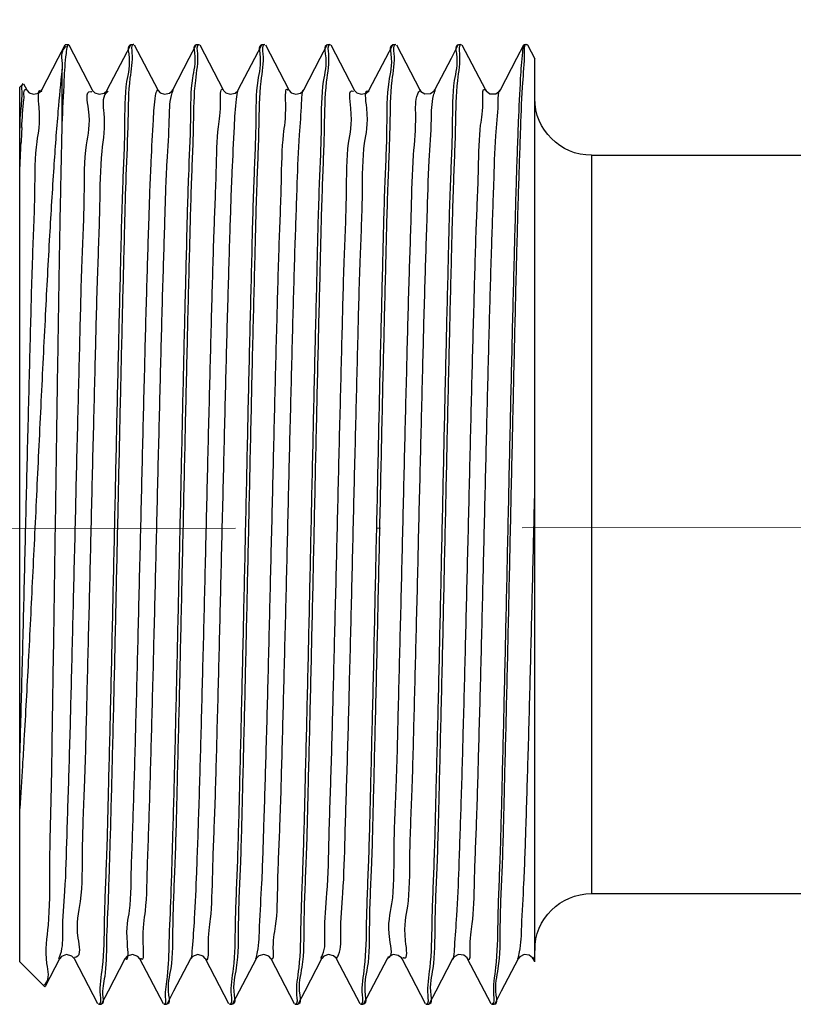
# Model space of a CAD drawing. Header units: millimetres. Extents: x 150273 to 195680, y -17536 to -5179.
# Tile 4 of 29: x 152649 to 152676, y -10862 to -10828. Entities that reach past the tile are written whole.
import ezdxf

# ---------------------------------------------------------------- set-up
doc = ezdxf.new("R2010")
doc.units = ezdxf.units.MM
doc.linetypes.add('ACAD_ISO08W100', pattern=[36, 24, -3, 6, -3])
doc.linetypes.add('BORDER2', pattern=[0.875, 0.25, -0.125, 0.25, -0.125, 0, -0.125])
for name, color, linetype, lineweight in [('_tb_armatura', 3, 'Continuous', 30), ('_tb_wymiar', 142, 'Continuous', 15), ('_tb_ściany', 7, 'Continuous', 30)]:
    doc.layers.add(name, color=color, linetype=linetype, lineweight=lineweight)
doc.layers.add('_TB_woda_Z', color=7, linetype='ACAD_ISO08W100', lineweight=30, true_color=0x003ffe)
doc.layers.add('AXE', color=7, linetype='Continuous')
doc.layers.add('CONGE', color=7, linetype='Continuous')
doc.styles.add('ROMANS', font='romans.shx', dxfattribs={"width": 0.8})
doc.styles.get("Standard").update_dxf_attribs({"font": 'times.ttf'})
doc.dimstyles.new('ISO-25', dxfattribs={"dimtxt": 70, "dimasz": 20, "dimexe": 1, "dimexo": 0.625, "dimgap": 20, "dimtad": 1, "dimdec": 0, "dimtxsty": 'Standard', "dimblk": 'ARCHTICK', "dimcen": 4, "dimclrd": 256, "dimclre": 256, "dimclrt": 256, "dimadec": 0, "dimazin": 0, "dimtfac": 1, "dimtdec": 0, "dimtmove": 0, "dimatfit": 3, "dimfxl": 1, "dimlwd": -1, "dimlwe": -1, "dimarcsym": 0})

# ---------------------------------------------------------------- blocks, each defined once
blk = doc.blocks.new('A$C655DC0CE')
at = {"color": 7, "linetype": 'Continuous'}
for p, q in [((172.5188159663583, 53.78527520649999), (172.2621354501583, 53.29263901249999)), ((172.5341568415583, 53.7999999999), (172.5188159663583, 53.78527520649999)), ((172.6311356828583, 53.80000000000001), (172.6464770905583, 53.78527518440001)), ((172.8917793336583, 53.31447627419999), (172.6464770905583, 53.78527518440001)), ((174.8278173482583, 53.78527518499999), (174.0014852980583, 52.19943202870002)), ((174.9554784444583, 53.78527520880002), (174.9401368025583, 53.80000000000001)), ((175.2007806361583, 53.31447639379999), (174.9554784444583, 53.78527520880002)), ((177.1368186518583, 53.7852752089), (176.3104161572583, 52.19929658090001)), ((177.2644763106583, 53.78527524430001), (177.2491347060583, 53.80000000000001)), ((177.5097785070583, 53.31447641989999), (177.2644763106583, 53.78527524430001)), ((179.4458166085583, 53.78527524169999), (178.6194846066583, 52.19943216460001)), ((179.5734759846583, 53.78527519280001), (179.5581343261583, 53.80000000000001)), ((179.8187782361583, 53.31447626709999), (179.5734759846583, 53.78527519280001)), ((181.7548162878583, 53.7852751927), (180.9284842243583, 52.1994320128)), ((181.8824778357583, 53.78527518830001), (181.8671361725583, 53.80000000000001)), ((182.1277800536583, 53.31447632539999), (181.8824778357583, 53.78527518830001)), ((184.0638180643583, 53.78527518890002), (183.2374860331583, 52.19943206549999)), ((184.1914781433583, 53.78527523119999), (184.1761365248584, 53.80000000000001)), ((184.4367803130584, 53.31447645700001), (184.1914781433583, 53.78527523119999)), ((186.3728183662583, 53.78527523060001), (185.5464863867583, 52.19943219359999)), ((186.5004756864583, 53.78527521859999), (186.4851340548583, 53.80000000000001)), ((186.7457779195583, 53.3144763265), (186.5004756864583, 53.78527521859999)), ((188.6818160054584, 53.7852752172), (187.8554839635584, 52.19943207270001)), ((188.6971576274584, 53.80000000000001), (188.6818160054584, 53.7852752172)), ((188.7941378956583, 53.79999999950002), (188.8094766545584, 53.7852751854)), ((189.0547788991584, 53.31447627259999), (188.8094766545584, 53.7852751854)), ((172.2621354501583, 21.49114744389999), (172.2621354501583, 53.29280584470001)), ((173.4728091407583, 52.19943202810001), (172.8917793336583, 53.31447627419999)), ((175.7818104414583, 52.19943214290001), (175.2007806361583, 53.31447639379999)), ((178.0908083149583, 52.19943216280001), (177.5097785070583, 53.31447641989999)), ((180.3998080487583, 52.1994320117), (179.8187782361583, 53.31447626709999)), ((182.7088098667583, 52.19943206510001), (182.1277800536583, 53.31447632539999)), ((185.0178101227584, 52.199432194), (184.4367803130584, 53.31447645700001)), ((187.3268077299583, 52.19943207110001), (186.7457779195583, 53.3144763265)), ((189.6358087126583, 52.1994320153), (189.0547788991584, 53.31447627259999)), ((188.9121354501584, 50.98981248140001), (188.9121354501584, 52.93622513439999)), ((190.2782928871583, 52.41782656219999), (190.1644848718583, 52.19943201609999)), ((190.4121354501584, 52.30000000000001), (190.3385387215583, 52.37359672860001)), ((173.4728091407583, 52.19943202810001), (173.4720620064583, 52.20083411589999)), ((175.7818104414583, 52.19943214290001), (175.7812018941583, 52.200578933)), ((190.4121354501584, 21.5004403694), (190.4121354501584, 52.30000000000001)), ((172.2621354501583, 21.49277476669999), (172.3183082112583, 21.60056799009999)), ((172.3183082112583, 21.60056799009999), (172.3178632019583, 21.59972526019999)), ((172.8469843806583, 21.6005679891), (173.4422142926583, 20.45827070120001)), ((173.8009780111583, 20.01472480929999), (174.6273100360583, 21.6005679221)), ((174.6273100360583, 21.6005679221), (174.6268666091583, 21.5997281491)), ((175.1559862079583, 21.60056792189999), (175.7512161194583, 20.45827062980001)), ((176.1099779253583, 20.0147247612), (176.9363099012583, 21.60056779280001)), ((176.9363099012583, 21.60056779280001), (176.9358912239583, 21.5997743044)), ((177.4649861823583, 21.6005677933), (178.0602160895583, 20.45827050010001)), ((178.4189756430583, 20.0147247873), (179.2453076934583, 21.60056794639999)), ((179.7696135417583, 21.6085233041), (179.7741594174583, 21.6002329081)), ((179.7739839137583, 21.60056794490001), (180.3692138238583, 20.45827065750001)), ((180.7279768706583, 20.01472481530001), (181.5543089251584, 21.60056797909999)), ((182.0771675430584, 21.61099362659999), (182.0831917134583, 21.60017388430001)), ((182.0829850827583, 21.60056797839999), (182.6782149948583, 20.45827068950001)), ((183.0369784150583, 20.01472479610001), (183.8633104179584, 21.60056787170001)), ((184.3912431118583, 21.6019823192), (184.9872165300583, 20.45827057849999)), ((185.3459766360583, 20.01472474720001), (186.1723086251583, 21.60056780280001)), ((186.6995260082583, 21.60331706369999), (186.7012020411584, 21.6001538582)), ((186.7009849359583, 21.6005678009), (187.2962148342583, 20.45827052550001)), ((187.6549758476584, 20.01472480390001), (188.4813079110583, 21.6005679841)), ((189.0094836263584, 21.60152340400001), (189.5195466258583, 20.62268347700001)), ((190.4121354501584, 21.5), (189.5300117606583, 20.61787631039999)), ((173.4422142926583, 20.45827070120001), (173.6733164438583, 20.0147248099)), ((175.7512161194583, 20.45827062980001), (175.9823182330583, 20.01472480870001)), ((178.0602160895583, 20.45827050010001), (178.2913181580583, 20.01472476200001)), ((180.3692138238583, 20.45827065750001), (180.6003159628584, 20.0147247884)), ((182.6782149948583, 20.45827068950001), (182.9093171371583, 20.01472481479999)), ((184.9872165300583, 20.45827057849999), (185.2183186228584, 20.01472479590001)), ((187.2962148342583, 20.45827052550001), (187.5273169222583, 20.0147247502)), ((189.5300075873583, 20.6178721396), (189.5195466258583, 20.62268347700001)), ((173.6886581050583, 20), (173.6733164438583, 20.0147248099)), ((175.9823182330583, 20.01472480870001), (175.9976598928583, 20)), ((178.2913181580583, 20.01472476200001), (178.3066597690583, 20)), ((180.6003159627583, 20.0147247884), (180.6156576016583, 20)), ((182.9093171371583, 20.01472481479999), (182.9246588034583, 20)), ((185.2183186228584, 20.01472479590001), (185.2336602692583, 20)), ((187.5273169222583, 20.0147247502), (187.5426585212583, 20))]:
    blk.add_line(p, q, dxfattribs=at)
at = {"color": 9, "linetype": 'Continuous'}
blk.add_line((172.3178632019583, 21.59972526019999), (172.2621354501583, 21.67158158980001), dxfattribs=at)
at = {"color": 7, "linetype": 'Continuous'}
for points in [[(174.0015056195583, 52.1994710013), (173.9777910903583, 52.16294285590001), (173.8478956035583, 52.06681429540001), (173.6277004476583, 52.0662983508), (173.4917936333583, 52.1691655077), (173.4720620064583, 52.20083411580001)], [(176.3104161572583, 52.19929658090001), (176.2726926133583, 52.1462670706), (176.1341995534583, 52.05874517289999), (175.9307415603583, 52.06871554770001), (175.8017111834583, 52.16792491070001), (175.7812018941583, 52.200578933)], [(178.6196054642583, 52.19966325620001), (178.6084490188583, 52.18063723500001), (178.5322124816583, 52.10280225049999), (178.3746753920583, 52.0456843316), (178.2024355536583, 52.08720335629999), (178.1072212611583, 52.17273197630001), (178.0907603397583, 52.1995240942)], [(180.9286057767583, 52.19966442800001), (180.9175992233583, 52.18086816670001), (180.8419263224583, 52.10330788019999), (180.6849681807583, 52.04577747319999), (180.5127952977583, 52.08642043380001), (180.4167456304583, 52.17199381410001), (180.3997712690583, 52.19950251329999)], [(183.2376075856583, 52.19966448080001), (183.2266010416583, 52.18086823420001), (183.1509281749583, 52.10330796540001), (182.9939700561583, 52.04577753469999), (182.8217971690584, 52.08642045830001), (182.7257474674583, 52.17199384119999), (182.7087730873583, 52.19950256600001)], [(185.5466079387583, 52.19966460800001), (185.5356013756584, 52.18086833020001), (185.4599284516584, 52.1033080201), (185.3029703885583, 52.04577761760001), (185.1307975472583, 52.0864204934), (185.0347477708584, 52.17199390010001), (185.0177733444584, 52.199502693)], [(187.8556055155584, 52.19966448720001), (187.8445989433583, 52.18086819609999), (187.7689259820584, 52.1033078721), (187.6119678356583, 52.0457775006), (187.4397949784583, 52.0864204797), (187.3437453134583, 52.17199386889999), (187.3267709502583, 52.1995025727)], [(190.0779270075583, 52.1033079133), (189.9209688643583, 52.04577748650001), (189.7487959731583, 52.08642043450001), (189.6527462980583, 52.17199381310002), (189.6357719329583, 52.19950251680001)], [(190.1646064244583, 52.1996644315), (190.1535998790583, 52.180868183), (190.0779270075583, 52.1033079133)], [(172.3178632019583, 21.59972526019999), (172.3379536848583, 21.63173108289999), (172.4539500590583, 21.72538144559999)], [(172.4539500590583, 21.72538144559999), (172.6393980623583, 21.7492804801), (172.7905244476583, 21.67240198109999), (172.8470600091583, 21.60042318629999)], [(174.6268666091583, 21.5997281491), (174.6466936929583, 21.63137683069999), (174.7614441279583, 21.72466557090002), (174.9460304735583, 21.7497459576), (175.0978276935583, 21.67394561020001), (175.1560769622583, 21.60039423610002)], [(176.9358912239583, 21.5997743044), (176.9557801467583, 21.6314939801), (177.0691606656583, 21.7240486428), (177.2509524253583, 21.7505008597), (177.4037165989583, 21.67671349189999), (177.4619865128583, 21.60611328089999), (177.4651066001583, 21.60033753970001)], [(179.2452701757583, 21.6004960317), (179.2634858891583, 21.6297298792), (179.3551111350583, 21.71173309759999), (179.5314094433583, 21.7541508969), (179.6951842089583, 21.69100370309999), (179.7696135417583, 21.6085233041)], [(181.5541280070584, 21.60022266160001), (181.5629764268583, 21.61566041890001), (181.6342816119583, 21.69188717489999), (181.8077989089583, 21.75478816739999), (181.9885830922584, 21.7020887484), (182.0771675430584, 21.61099362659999)], [(183.8630722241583, 21.6001140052), (183.8706845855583, 21.613572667), (183.9478210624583, 21.69522585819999), (184.1383822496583, 21.75479251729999), (184.3216112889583, 21.6843998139), (184.3912431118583, 21.6019823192)], [(186.1721413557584, 21.6002484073), (186.1754521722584, 21.60636957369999), (186.2428657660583, 21.68454724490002), (186.4324871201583, 21.75496876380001), (186.6234700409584, 21.6900260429), (186.6963015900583, 21.60906298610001), (186.6995260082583, 21.60331706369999)], [(188.4810693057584, 21.60011333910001), (188.4903694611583, 21.61628697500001), (188.5727572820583, 21.7000976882), (188.7663727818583, 21.7542295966), (188.9434913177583, 21.6811956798), (189.0094836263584, 21.60152340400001)]]:
    blk.add_lwpolyline(points, dxfattribs=at)
for centre, radius, start, end in [((172.5699010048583, 53.7664735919), 0.0318789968, 134.9224964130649, 136.8413174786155), ((174.8431704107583, 53.69792644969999), 0.1020735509, 88.49740419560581, 90.00639686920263), ((174.8433179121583, 53.70337457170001), 0.0966234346, 86.63666571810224, 88.50012518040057), ((174.8439911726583, 53.7131996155), 0.0867758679, 81.04025321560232, 86.69984701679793), ((177.1521719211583, 53.6991595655), 0.1008404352, 88.47140697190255, 90.00660683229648), ((177.1523248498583, 53.70468681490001), 0.0953110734, 86.53161175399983, 88.47467142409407), ((177.1530343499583, 53.7147098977), 0.0852634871, 80.67662170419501, 86.60003715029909), ((179.4611693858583, 53.69658857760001), 0.103411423, 88.52398508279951, 90.00618876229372), ((179.4613118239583, 53.70196714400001), 0.0980309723, 86.73796296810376, 88.52623361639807), ((179.4619516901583, 53.71161159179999), 0.0883657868, 81.38708029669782, 86.79634166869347), ((181.7701691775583, 53.6969560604), 0.1030439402, 88.51676610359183, 90.00624495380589), ((181.7703129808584, 53.7023535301), 0.0976445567, 86.71060769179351, 88.51913945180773), ((181.7709617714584, 53.71204674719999), 0.0879301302, 81.2942367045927, 86.7702509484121), ((184.0791712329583, 53.69854432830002), 0.1014556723, 88.48470277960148, 90.00649804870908), ((184.0793212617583, 53.70402781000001), 0.095970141, 86.58682430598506, 88.48767117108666), ((184.0800114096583, 53.71394370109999), 0.086030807, 80.8675198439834, 86.65247235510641), ((186.3881730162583, 53.70611516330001), 0.0938848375, 88.31171145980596, 90.00795274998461), ((186.3883611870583, 53.71210628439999), 0.0878907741, 85.85006188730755, 88.31925984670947), ((397.9651631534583, 41.0402201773), 208.0345421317, 183.4831332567, 183.8990460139), ((173.7848750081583, 20.0896678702), 0.0896467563, 261.6634941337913, 266.8763973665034), ((173.7855872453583, 20.1015835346), 0.1015835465, 266.8414882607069, 270.0276965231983), ((176.0938307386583, 20.08786545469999), 0.0878422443, 261.276973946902, 266.7656239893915), ((176.0944810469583, 20.09756586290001), 0.0975639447, 266.7057405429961, 268.5177173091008), ((176.0946250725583, 20.10296552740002), 0.102965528, 268.5153246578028, 270.0062557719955), ((178.4028417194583, 20.0884355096), 0.0884129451, 261.3974080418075, 266.799302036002), ((178.4034805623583, 20.0980741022), 0.0980722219, 266.7410620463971, 268.5269916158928), ((178.4036228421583, 20.1034502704), 0.1034502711, 268.5247579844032, 270.0061826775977), ((180.7117795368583, 20.0859802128), 0.0859545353, 260.840669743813, 266.6441909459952), ((180.7124730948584, 20.09591998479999), 0.0959179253, 266.5781667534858, 268.4863335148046), ((180.7126236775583, 20.1014156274), 0.1014156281, 268.483305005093, 270.0065117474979), ((183.0207812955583, 20.0859148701), 0.0858891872, 260.8340210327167, 266.6433471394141), ((183.0214747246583, 20.09584827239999), 0.0958462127, 266.5772152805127, 268.4852973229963), ((183.0216252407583, 20.101338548), 0.1013385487, 268.4822801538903, 270.00651741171), ((185.3303030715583, 20.0719032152), 0.0718965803, 263.4624749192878, 267.9015476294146), ((185.3306181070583, 20.07922851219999), 0.0792285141, 267.8678507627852, 270.0122456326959), ((187.6388410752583, 20.08840228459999), 0.0883796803, 261.3901600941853, 266.7972173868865), ((187.6394806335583, 20.09804493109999), 0.0980430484, 266.7388803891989, 268.5264525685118), ((187.6396230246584, 20.10342276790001), 0.1034227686, 268.5242085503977, 270.0061869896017)]:
    blk.add_arc(centre, radius, start, end, dxfattribs=at)
at = {"color": 9, "linetype": 'Continuous'}
for centre, radius, start, end in [((288.2059645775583, 55.35921649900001), 97.9723361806, 182.6226640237, 182.9307811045), ((177.4250939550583, 21.82645844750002), 0.1726989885, 277.1511903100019, 280.0251401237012)]:
    blk.add_arc(centre, radius, start, end, dxfattribs=at)
at = {"color": 7, "linetype": 'Continuous'}
for points, start_tangent, end_tangent in [([(172.6187178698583, 53.35456535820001), (172.5473896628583, 53.78904591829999)], (-0.0383443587, 0.6456013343), (-0.1327119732, -0.1322502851)), ([(172.6370512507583, 53.7807692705), (172.6974461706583, 53.52561714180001), (172.7699910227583, 52.6078760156), (172.8425333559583, 51.08005583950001), (172.9150760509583, 49.00146531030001), (172.9876222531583, 46.45271155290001), (173.0601751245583, 43.5326052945), (173.1327277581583, 40.35482219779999), (173.2052740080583, 37.0431080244), (173.2778171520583, 33.7259751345), (173.3503668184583, 30.5318474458), (173.4229176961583, 27.5850645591), (173.4954633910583, 25.00033150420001), (173.5680072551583, 22.8778758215), (173.6405520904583, 21.30005057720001), (173.7130942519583, 20.3281991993)], (8.7343537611, -18.2712364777), (-3.979494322, -45.4909992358)), ([(174.8575056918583, 53.79891664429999), (174.9148418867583, 53.47950506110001)], (0.2784892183, -0.0442615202), (-0.0363531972, -0.4258471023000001)), ([(176.0226515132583, 20.32319296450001), (175.9499466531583, 21.29308397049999), (175.8779268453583, 22.85432153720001), (175.8068094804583, 24.923976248), (175.7345481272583, 27.4843895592), (175.6608752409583, 30.46767127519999), (175.5872620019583, 33.70591550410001), (175.5151255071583, 37.00398691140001), (175.4439398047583, 40.25522092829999), (175.3723234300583, 43.39923692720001), (175.2999273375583, 46.32698407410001), (175.2281406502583, 48.87028582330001), (175.1562501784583, 50.96090934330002), (175.0835317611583, 52.529663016), (175.0113456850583, 53.4837157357), (174.9582220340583, 53.79820636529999)], (3.9372683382, 45.5566353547), (-28.7095752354, 6.0912797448)), ([(177.1668475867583, 53.79884702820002), (177.2233691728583, 53.4837157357)], (0.2731759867, -0.0452245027), (-0.035514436, -0.4198534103)), ([(178.3314986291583, 20.32454159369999), (178.2580308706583, 21.30924612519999), (178.1847095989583, 22.911218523), (178.1128764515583, 25.01944523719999), (178.0419959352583, 27.54365453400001), (177.9701930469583, 30.45405161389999), (177.8977853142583, 33.63703841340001), (177.8261598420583, 36.91031768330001), (177.7545779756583, 40.18123930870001), (177.6823323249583, 43.35627914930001), (177.6108123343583, 46.25482011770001), (177.5398951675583, 48.78045193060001), (177.4680485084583, 50.88905012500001), (177.3947183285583, 52.4910976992), (177.3212557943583, 53.47558588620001), (177.2671410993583, 53.79827074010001)], (3.9738983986, 45.5904243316), (-28.834067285, 5.9125636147)), ([(179.4751851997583, 53.7989808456), (179.5332793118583, 53.47558588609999)], (0.283497, -0.04327302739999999), (-0.0376705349, -0.4323272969)), ([(180.6412324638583, 20.31800273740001), (180.5684368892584, 21.28442494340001), (180.4954559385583, 22.86633830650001), (180.4236142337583, 24.96277057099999), (180.3521288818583, 27.5003414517), (180.2803377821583, 30.40544921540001), (180.2092076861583, 33.52783470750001), (180.1380142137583, 36.779076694), (180.0660361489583, 40.07029124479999), (179.9925812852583, 43.30317529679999), (179.9190669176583, 46.28335826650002), (179.8469525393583, 48.84382602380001), (179.7757618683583, 50.9221636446), (179.7031610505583, 52.50096672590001), (179.6301360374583, 53.4766566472), (179.5761517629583, 53.79826181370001)], (3.8888985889, 45.5848526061), (-28.822338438, 5.9385875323)), ([(181.7842708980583, 53.79896380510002), (181.8421596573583, 53.4766566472)], (0.2821329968, -0.0435397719), (-0.0373043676, -0.4305497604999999)), ([(182.9502116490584, 20.3182018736), (182.8788045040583, 21.26051164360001), (182.8073034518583, 22.79384038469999), (182.7357869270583, 24.85999076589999), (182.6636490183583, 27.40431456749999), (182.5900847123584, 30.3738261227), (182.5165710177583, 33.6017023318), (182.4445156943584, 36.89406075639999), (182.3723422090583, 40.19197676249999), (182.2987359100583, 43.4241571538), (182.2251247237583, 46.3956598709), (182.1529787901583, 48.9402459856), (182.0814981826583, 51.00543516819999), (182.0100987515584, 52.53721745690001), (181.9386022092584, 53.4814349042), (181.8852020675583, 53.79822223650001)], (3.8499383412, 45.5142969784), (-28.7452292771, 6.0483798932)), ([(184.0936660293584, 53.7988839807), (184.1506257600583, 53.4814349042)], (0.2760270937, -0.0447371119), (-0.0358214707, -0.4228459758)), ([(185.0788021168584, 23.81533086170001), (185.0101293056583, 26.03026130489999), (184.9398908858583, 28.68651635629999), (184.8689227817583, 31.67380787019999), (184.7985051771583, 34.83027197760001), (184.7296799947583, 37.98942993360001), (184.6611004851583, 41.09954391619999), (184.5924103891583, 44.0684347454), (184.5231026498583, 46.81062251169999), (184.4543403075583, 49.18412720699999), (184.3849460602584, 51.14445494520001), (184.3146845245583, 52.61308535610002), (184.2447756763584, 53.5060658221), (184.1944585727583, 53.79800679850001)], (-1.0296555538, 29.9684567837), (-25.3719818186, 5.9395200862)), ([(186.3947215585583, 53.79976661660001), (186.4051576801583, 53.79830310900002)], (0.0109533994, -0.0007977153), (0.0099263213, -0.0021192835)), ([(186.4051576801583, 53.79830310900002), (186.4567991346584, 53.5060658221)], (0.2431952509, -0.0519225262), (-0.0299459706, -0.3852484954)), ([(186.8186749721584, 47.39736780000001), (186.7758554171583, 48.7817386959), (186.7040187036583, 50.88980716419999), (186.6306980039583, 52.49144902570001), (186.5572453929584, 53.47567388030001), (186.5031413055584, 53.79827006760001)], (-0.1676981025, 6.415149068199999), (-5.512515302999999, 1.1307762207)), ([(188.7099946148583, 53.78276814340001), (188.6970482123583, 53.79965193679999)], (-0.0129722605, 0.0288261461), (-0.0128826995, 0.0040497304)), ([(188.7165894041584, 53.76535020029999), (188.7099946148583, 53.78276814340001)], (-0.006581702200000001, 0.0200457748), (-0.0066028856, 0.0146725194)), ([(188.7679839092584, 53.48709480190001), (188.7165894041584, 53.76535020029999)], (-0.04404327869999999, 0.3154694), (-0.0557178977, 0.1696990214)), ([(174.9148418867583, 53.47950506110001), (174.9867380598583, 52.52644299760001), (175.0580520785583, 50.99196962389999), (175.1294918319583, 48.9244172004), (175.2017352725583, 46.37329202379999), (175.2754334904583, 43.39552463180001), (175.3491137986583, 40.15819994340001), (175.4213449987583, 36.85697788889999), (175.4928690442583, 33.58929671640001), (175.5658837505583, 30.383326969), (175.6391765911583, 27.42317026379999), (175.7112831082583, 24.8770052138), (175.7829807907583, 22.80260227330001), (175.8549164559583, 21.25896312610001), (175.9262753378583, 20.31784143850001), (175.9795869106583, 20.0017835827)], (-3.8865468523, -45.5276246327), (28.7319403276, -6.064046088)), ([(177.2233691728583, 53.4837157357), (177.2955552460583, 52.529663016), (177.3682736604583, 50.96090934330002), (177.4401641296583, 48.8702858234), (177.5119508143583, 46.32698407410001), (177.5843469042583, 43.3992369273), (177.6559632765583, 40.25522092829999), (177.7271489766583, 37.00398691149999), (177.7992854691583, 33.70591550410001), (177.8728987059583, 30.46767127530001), (177.9465715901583, 27.4843895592), (178.0188329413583, 24.923976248), (178.0899503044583, 22.85432153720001), (178.1619701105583, 21.29308397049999), (178.2346749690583, 20.32319296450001), (178.2886400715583, 20.00174007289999)], (-3.854038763, -45.5626359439), (28.820262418, -5.9441666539)), ([(179.5332793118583, 53.47558588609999), (179.6067418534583, 52.4910976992), (179.6800720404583, 50.88905012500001), (179.7519187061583, 48.78045193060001), (179.8228358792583, 46.25482011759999), (179.8943558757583, 43.35627914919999), (179.9666015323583, 40.1812393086), (180.0381834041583, 36.91031768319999), (180.1098088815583, 33.63703841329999), (180.1822166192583, 30.4540516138), (180.2540195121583, 27.5436545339), (180.3249000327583, 25.01944523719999), (180.3967331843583, 22.911218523), (180.4700544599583, 21.30924612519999), (180.5435222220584, 20.32454159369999), (180.5976523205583, 20.00172832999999)], (-3.9725165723, -45.5907344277), (28.8360218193, -5.9099827)), ([(181.8421596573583, 53.4766566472), (181.9151846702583, 52.5009667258), (181.9877854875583, 50.9221636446), (182.0589761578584, 48.84382602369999), (182.1310905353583, 46.2833582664), (182.2046049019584, 43.30317529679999), (182.2780597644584, 40.0702912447), (182.3500378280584, 36.77907669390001), (182.4212312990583, 33.52783470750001), (182.4923613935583, 30.40544921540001), (182.5641524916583, 27.5003414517), (182.6356378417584, 24.96277057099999), (182.7074795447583, 22.86633830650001), (182.7804604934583, 21.28442494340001), (182.8532560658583, 20.31800273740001), (182.9065915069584, 20.0017788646)], (-3.9485739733, -45.5726149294), (28.7379494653, -6.0504652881)), ([(184.1506257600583, 53.4814349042), (184.2221222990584, 52.53721745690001), (184.2935217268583, 51.00543516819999), (184.3650023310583, 48.9402459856), (184.4371482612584, 46.3956598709), (184.5107594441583, 43.4241571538), (184.5843657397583, 40.19197676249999), (184.6565392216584, 36.89406075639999), (184.7285945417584, 33.6017023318), (184.8021082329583, 30.3738261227), (184.8756725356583, 27.40431456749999), (184.9478104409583, 24.85999076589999), (185.0193269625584, 22.79384038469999), (185.0908280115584, 21.26051164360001), (185.1622351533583, 20.3182018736), (185.2155907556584, 20.00178074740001)], (-3.8559614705, -45.516774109), (28.7391247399, -6.056568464)), ([(186.4567991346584, 53.5060658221), (186.5267079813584, 52.61308535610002), (186.5969695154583, 51.1444549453), (186.6663637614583, 49.18412720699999), (186.7205512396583, 47.39444106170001)], (-0.6464143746, -8.3159824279), (0.1553644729, -6.141969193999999)), ([(188.9121354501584, 50.98981248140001), (188.8400596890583, 52.53827074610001), (188.7679839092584, 53.48709480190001)], (-0.0984383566, 2.4997550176), (-0.4705026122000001, 3.3700755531)), ([(188.7772452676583, 53.72965319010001), (188.8373243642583, 53.6834206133), (188.9121354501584, 52.93622513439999)], (0.6693603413, -0.3878755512), (0.0566725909, -0.8225566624)), ([(173.6705802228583, 20.00178760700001), (173.6173299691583, 20.31734077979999), (173.5459954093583, 21.257557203), (173.4746615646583, 22.7853149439), (173.4033338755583, 24.84303774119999), (173.3320085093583, 27.35346756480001), (173.2606828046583, 30.22240528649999), (173.1893580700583, 33.34206040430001), (173.1180329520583, 36.59533945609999), (173.0467050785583, 39.8601839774), (172.9753710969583, 43.01412117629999), (172.9040372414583, 45.9383993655), (172.8327089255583, 48.52300004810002), (172.7613822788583, 50.6710506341), (172.6900503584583, 52.30204874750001), (172.6187178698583, 53.35456535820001)], (-28.6164084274, 6.0523760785), (-2.9053023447, 48.9163760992)), ([(188.9121354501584, 52.93622513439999), (189.0629944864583, 51.45256539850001), (189.2116377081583, 49.4693036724), (189.3592508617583, 47.07028819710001), (189.5097034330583, 44.28458710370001), (189.6616788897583, 41.23629745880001), (189.8119050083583, 38.11231609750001), (189.9597487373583, 35.04889691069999), (190.1091947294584, 32.07966003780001), (190.2609666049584, 29.3081024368), (190.3149176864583, 28.40114278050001)], (3.0835601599, -24.3831568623), (1.4988120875, -24.5317870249)), ([(190.3301963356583, 52.160468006), (190.2892684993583, 52.42286695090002)], (0.0205167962, 0.2912686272), (-0.187787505, 0.187787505)), ([(190.4121354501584, 50.3523585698), (190.3711502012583, 51.4632111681), (190.3301963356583, 52.160468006)], (-0.0567300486, 1.8091777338), (0.1398371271, 1.9852109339)), ([(189.5527177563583, 20.67714592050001), (189.5478874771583, 20.68022083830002), (189.4987647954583, 20.7227885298), (189.4496773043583, 21.4332002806), (189.4006269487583, 22.78469382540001), (189.3516160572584, 24.72393207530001), (189.3026409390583, 27.1735311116), (189.2536993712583, 30.03503564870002), (189.2047939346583, 33.19260746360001), (189.1559279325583, 36.51791961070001), (189.1070988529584, 39.87590257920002), (189.0583021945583, 43.1300052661), (189.0095408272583, 46.14709419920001), (188.9608187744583, 48.80338149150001), (188.9121354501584, 50.98981248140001)], (-21.058713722, 12.8261109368), (-0.7690305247, 30.3360797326)), ([(186.7205512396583, 47.39444106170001), (186.7351261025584, 46.81062251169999), (186.8044338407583, 44.0684347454), (186.8731239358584, 41.09954391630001), (186.9417034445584, 37.98942993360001), (187.0105286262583, 34.83027197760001), (187.0809462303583, 31.67380787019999), (187.1519143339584, 28.68651635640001), (187.2221527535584, 26.03026130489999), (187.2908255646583, 23.81533086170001)], (0.5986891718, -23.6677689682), (0.8098189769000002, -23.5700423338)), ([(187.5675085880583, 20.32445358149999), (187.4940507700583, 21.3088947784), (187.4207392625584, 22.9104545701), (187.3489100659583, 25.01834622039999), (187.2779483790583, 27.5454744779), (187.2066648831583, 30.43399497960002), (187.1346047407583, 33.600065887), (187.0630860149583, 36.86771647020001), (186.9914168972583, 40.14337399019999), (186.9188428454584, 43.3345634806), (186.8467564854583, 46.25694562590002), (186.8186749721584, 47.39736780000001)], (3.2131887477, 36.8739352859), (-0.7094350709, 27.13883858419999)), ([(185.2676768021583, 20.24740731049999), (185.2047185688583, 20.9823854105), (185.1417603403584, 22.18341489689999), (185.0788021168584, 23.81533086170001)], (0.2871121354, 4.8275672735), (-0.1227050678, 3.571370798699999)), ([(187.2908255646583, 23.81533086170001), (187.3537837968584, 22.18341489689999), (187.4167420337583, 20.9823854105), (187.4797002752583, 20.24740731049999), (187.5236936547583, 20.00258787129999)], (0.1307525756, -3.8055955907), (3.1039685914, -0.9266392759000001)), ([(173.7130942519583, 20.3281991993), (173.7718774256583, 20.00096835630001)], (-0.03826059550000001, -0.4373703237), (0.2881327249, -0.042538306)), ([(176.0805087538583, 20.00103928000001), (176.0226515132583, 20.32319296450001)], (-0.2819256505, 0.04359604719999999), (0.0371777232, 0.4301693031)), ([(178.3896169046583, 20.0010172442), (178.3314986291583, 20.32454159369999)], (-0.2836569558, 0.0432443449), (0.0377002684, 0.4325151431)), ([(180.6980972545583, 20.00112164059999), (180.6412324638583, 20.31800273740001)], (-0.2753990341, 0.04476991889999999), (0.0360572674, 0.422655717)), ([(183.0070995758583, 20.00112239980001), (182.9502116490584, 20.3182018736)], (-0.2755605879, 0.0448294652), (0.0357192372, 0.4222758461)), ([(185.3023194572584, 20.0063744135), (185.2676768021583, 20.24740731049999)], (-0.1588490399, 0.083206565), (0.0178474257, 0.300090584)), ([(187.6256101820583, 20.0010185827), (187.5675085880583, 20.32445358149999)], (-0.2835460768, 0.0432646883), (0.037677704, 0.432382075)), ([(185.3221173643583, 20.00047414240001), (185.3023194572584, 20.0063744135)], (-0.0223261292, 0.0025764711), (-0.0173633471, 0.0090950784))]:
    blk.add_spline(points, degree=3, dxfattribs=dict(at, start_tangent=start_tangent, end_tangent=end_tangent))
at = {"color": 9, "linetype": 'Continuous'}
for points, start_tangent, end_tangent in [([(173.5267228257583, 52.12487858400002), (173.4766968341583, 52.1953125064)], (-0.0310394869, 0.1848158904), (-0.0725527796, -0.0684698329)), ([(174.6284045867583, 21.59896682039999), (174.6128567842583, 21.58467138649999), (174.5370270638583, 21.88844894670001), (174.4611973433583, 22.8291309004), (174.3853676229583, 24.3668063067), (174.3095379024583, 26.43623522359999), (174.2337081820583, 28.94961668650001), (174.1578784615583, 31.80031389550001), (174.0820487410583, 34.86737856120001), (174.0062190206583, 38.02068245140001), (173.9303893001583, 41.12643842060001), (173.8545595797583, 44.0528766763), (173.7787298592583, 46.67583545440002), (173.7029001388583, 48.88402890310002), (173.6270704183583, 50.5837686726), (173.5512406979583, 51.70293888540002), (173.5267228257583, 52.12487858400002)], (-7.2855964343, -14.7178007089), (-4.9663308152, 29.57061935)), ([(175.1148357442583, 21.68080486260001), (175.0830777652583, 22.0396737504), (175.0068360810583, 23.12187924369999), (174.9305943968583, 24.79500363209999), (174.8543527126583, 26.9872895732), (174.7781110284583, 29.6047138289), (174.7018693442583, 32.53501975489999), (174.6256276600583, 35.65253178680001), (174.5493859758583, 38.82354543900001), (174.4731442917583, 41.91206164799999), (174.3969026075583, 44.78561952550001), (174.3206609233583, 47.32097736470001), (174.2444192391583, 49.40939825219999), (174.1681775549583, 50.96131359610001), (174.0919358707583, 51.91016455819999), (174.0156941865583, 52.2152566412), (173.9996850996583, 52.20035189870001)], (-5.2060853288, 31.7434389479), (-7.2310745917, -14.9442117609)), ([(175.8261323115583, 52.00344795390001), (175.7617858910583, 52.18784825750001)], (-0.0582838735, 0.2163552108), (-0.0619833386, 0.1071478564)), ([(177.4465929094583, 21.65510286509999), (177.3703282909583, 22.28495052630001), (177.2940866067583, 23.54161621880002), (177.2178449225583, 25.37120064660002), (177.1416032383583, 27.6952358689), (177.0653615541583, 30.41404781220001), (176.9891198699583, 33.41103113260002), (176.9128781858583, 36.55765022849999), (176.8366365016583, 39.71895191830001), (176.7603948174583, 42.75935335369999), (176.6841531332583, 45.54845693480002), (176.6079114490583, 47.9666428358), (176.5316697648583, 49.91019928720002), (176.4554280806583, 51.2957705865), (176.3791863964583, 52.0639320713), (176.3029447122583, 52.1817387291), (176.2991168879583, 52.1849679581)], (-27.4742722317, -3.425718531), (-14.4589579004, 11.3656581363)), ([(179.2557209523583, 21.6133099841), (179.2521730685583, 21.6164112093), (179.1757204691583, 21.74130596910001), (179.0992678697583, 22.51992006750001), (179.0228152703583, 23.91867585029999), (178.9463626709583, 25.8772520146), (178.8699100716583, 28.31118495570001), (178.7934574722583, 31.11551125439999), (178.7170048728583, 34.16929422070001), (178.6405522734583, 37.3408392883), (178.5640996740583, 40.4933733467), (178.4876470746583, 43.49094308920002), (178.4111944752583, 46.20427800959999), (178.3347418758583, 48.51636520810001), (178.2582892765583, 50.32749558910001), (178.1818366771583, 51.55956383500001), (178.1053840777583, 52.1594367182), (178.0970578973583, 52.15510340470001)], (-13.8945579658, 11.3320947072), (-23.5761631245, -13.1796741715)), ([(178.1081857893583, 52.16073760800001), (178.0970578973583, 52.15510340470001)], (-0.010781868, -0.0048420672), (-0.0114449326, -0.0063980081)), ([(179.7382497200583, 21.74130596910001), (179.6617971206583, 22.51992006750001), (179.5853445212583, 23.91867585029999), (179.5088919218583, 25.87725201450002), (179.4324393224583, 28.31118495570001), (179.3559867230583, 31.11551125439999), (179.2795341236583, 34.16929422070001), (179.2030815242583, 37.3408392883), (179.1266289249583, 40.4933733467), (179.0501763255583, 43.49094308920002), (178.9737237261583, 46.20427800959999), (178.8972711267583, 48.51636520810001), (178.8208185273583, 50.32749558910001), (178.7443659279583, 51.55956383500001), (178.6679133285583, 52.1594367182), (178.6508924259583, 52.14993042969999)], (-14.9042023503, 32.0564264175), (-24.2095773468, -15.2302648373)), ([(180.4457570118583, 52.12149320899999), (180.3985777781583, 52.2006233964)], (-0.0323079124, 0.1976421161), (-0.0648311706, -0.0669472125)), ([(181.5621740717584, 21.595085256), (181.5457510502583, 21.5882956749), (181.4692984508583, 21.84642268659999), (181.3928458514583, 22.75373460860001), (181.3163932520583, 24.27110366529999), (181.2399406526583, 26.333093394), (181.1634880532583, 28.85078058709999), (181.0870354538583, 31.71559009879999), (181.0105828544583, 34.8039771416), (180.9341302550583, 37.98275514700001), (180.8576776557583, 41.114839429), (180.7812250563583, 44.0651589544), (180.7047724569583, 46.7064812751), (180.6283198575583, 48.924899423), (180.5518672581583, 50.6247441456), (180.4754146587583, 51.7327096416), (180.4457570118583, 52.12149320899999)], (-7.1760397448, -11.2389179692), (-5.0433677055, 30.852561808)), ([(182.0318277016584, 21.84642268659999), (181.9553751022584, 22.75373460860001), (181.8789225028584, 24.27110366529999), (181.8024699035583, 26.333093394), (181.7260173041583, 28.850780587), (181.6495647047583, 31.71559009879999), (181.5731121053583, 34.8039771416), (181.4966595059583, 37.98275514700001), (181.4202069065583, 41.114839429), (181.3437543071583, 44.0651589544), (181.2673017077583, 46.7064812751), (181.1908491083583, 48.924899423), (181.1143965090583, 50.6247441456), (181.0379439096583, 51.7327096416), (180.9614913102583, 52.20101487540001), (180.9506242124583, 52.18634058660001)], (-7.6894542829, 38.8854876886), (-10.9191541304, -18.0445478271)), ([(182.7689926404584, 51.87975450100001), (182.7080787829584, 52.19908824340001)], (-0.0509349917, 0.3825105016), (-0.0677240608, 0.1440047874)), ([(184.3254056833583, 21.97805473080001), (184.2489530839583, 23.01247183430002), (184.1725004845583, 24.64578862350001), (184.0960478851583, 26.807568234), (184.0195952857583, 29.4045838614), (183.9431426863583, 32.3248391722), (183.8666900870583, 35.44239814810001), (183.7902374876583, 38.62281607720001), (183.7137848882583, 41.7289374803), (183.6373322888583, 44.62681093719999), (183.5608796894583, 47.1914657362), (183.4844270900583, 49.31230122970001), (183.4079744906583, 50.8978564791), (183.3315218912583, 51.87975450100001), (183.2550692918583, 52.2156510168), (183.2399689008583, 52.1985554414)], (-4.2068162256, 42.8830970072), (-7.443347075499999, -15.8480282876)), ([(185.0625706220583, 52.00040438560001), (184.9974668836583, 52.18766717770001)], (-0.0589926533, 0.219960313), (-0.0626280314, 0.1082919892)), ([(186.4660784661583, 25.04197944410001), (186.3896258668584, 27.29972764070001), (186.3131732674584, 29.97148900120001), (186.2367206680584, 32.94204327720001), (186.1602680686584, 36.08328478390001), (186.0838154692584, 39.25974698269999), (186.0073628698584, 42.33444449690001), (185.9309102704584, 45.174780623), (185.8544576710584, 47.658265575), (185.7780050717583, 49.67779886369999), (185.7015524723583, 51.14628800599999), (185.6250998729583, 52.00040438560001), (185.5495111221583, 52.20244079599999)], (-1.0300057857, 27.1682416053), (-8.644700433, 9.0401481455)), ([(187.3554668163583, 52.09799168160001), (187.2946461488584, 52.15228469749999)], (-0.05699327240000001, 0.0624236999), (-0.0598428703, 0.0408218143)), ([(188.4824248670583, 21.66285115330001), (188.4253008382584, 21.67084714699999), (188.3488841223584, 22.33453512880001), (188.2724674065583, 23.62577138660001), (188.1960506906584, 25.48892350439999), (188.1196339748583, 27.8437182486), (188.0432172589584, 30.58870010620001), (187.9668005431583, 33.6056024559), (187.8903838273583, 36.7644430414), (187.8139671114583, 39.92912421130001), (187.7375503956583, 42.963296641), (187.6611336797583, 45.7362339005), (187.5847169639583, 48.12846476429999), (187.5083002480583, 50.03692059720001), (187.4318835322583, 51.3793760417), (187.3554668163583, 52.09799168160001)], (-30.5784387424, 0.6607011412), (-22.1662918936, 24.2783383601)), ([(188.9703069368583, 21.7656456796), (188.8944212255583, 22.5689492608), (188.8185355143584, 23.98118064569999), (188.7426498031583, 25.94233405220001), (188.6667640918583, 28.36907993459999), (188.5908783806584, 31.15830565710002), (188.5149926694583, 34.1914967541), (188.4391069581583, 37.33977261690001), (188.3632212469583, 40.46936264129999), (188.2873355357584, 43.44729015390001), (188.2114498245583, 46.14702260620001), (188.1355641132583, 48.4538479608), (188.0596784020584, 50.26974882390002), (187.9837926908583, 51.51756722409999), (187.9079069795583, 52.14428307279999), (187.8722884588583, 52.13766976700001)], (-12.1025526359, 34.6071107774), (-30.1166862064, -8.1044799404)), ([(190.4121354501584, 28.40722650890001), (190.3357187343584, 31.22141590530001), (190.2593020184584, 34.28026499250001), (190.1828853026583, 37.4519843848), (190.1064685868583, 40.59992172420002), (190.0300518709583, 43.58844929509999), (189.9536351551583, 46.28880749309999), (189.8772184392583, 48.58465238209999), (189.8008017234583, 50.3770683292), (189.7243850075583, 51.58882974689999), (189.6479682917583, 52.16772832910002), (189.6324378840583, 52.15596156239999)], (-0.6859482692, 23.790143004), (-16.4312630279, -13.9267074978)), ([(189.6526196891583, 52.17061281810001), (189.6479682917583, 52.16772832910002), (189.6324378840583, 52.15596156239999)], (-0.0189692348, -0.0110652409), (-0.0212015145, -0.0179698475)), ([(190.1844783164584, 52.21514207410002), (190.1699823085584, 52.19713358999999)], (-0.0142631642, -0.0038027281), (-0.014666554, -0.0311539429)), ([(190.2603640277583, 51.86356478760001), (190.1844783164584, 52.21514207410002)], (-0.0596673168, 0.4968251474), (-0.0898510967, -0.0239553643)), ([(176.9058490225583, 21.65047515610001), (176.8877483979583, 21.6410379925), (176.8119186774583, 22.23453451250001), (176.7360889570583, 23.45025368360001), (176.6602592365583, 25.23661514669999), (176.5844295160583, 27.51782750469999), (176.5085997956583, 30.19710399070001), (176.4327700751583, 33.16076891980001), (176.3569403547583, 36.28308069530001), (176.2811106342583, 39.4315667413), (176.2052809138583, 42.47264401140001), (176.1294511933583, 45.2772866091), (176.0536214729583, 47.72650005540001), (175.9777917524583, 49.71636994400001), (175.9019620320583, 51.162470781), (175.8261323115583, 52.00344795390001)], (-24.842668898, -14.7202352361), (-9.875541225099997, 36.6589362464)), ([(183.8526385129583, 21.60523079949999), (183.8393290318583, 21.58714664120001), (183.7628764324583, 21.97805473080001), (183.6864238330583, 23.01247183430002), (183.6099712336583, 24.64578862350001), (183.5335186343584, 26.807568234), (183.4570660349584, 29.4045838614), (183.3806134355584, 32.3248391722), (183.3041608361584, 35.44239814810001), (183.2277082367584, 38.62281607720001), (183.1512556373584, 41.7289374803), (183.0748030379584, 44.62681093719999), (182.9983504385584, 47.1914657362), (182.9218978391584, 49.31230122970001), (182.8454452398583, 50.8978564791), (182.7689926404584, 51.87975450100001)], (-8.3881918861, -17.1044539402), (-5.510496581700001, 41.3826083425)), ([(185.9035492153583, 25.04197944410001), (185.8270966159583, 27.29972764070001), (185.7506440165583, 29.97148900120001), (185.6741914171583, 32.94204327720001), (185.5977388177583, 36.08328478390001), (185.5212862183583, 39.25974698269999), (185.4448336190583, 42.33444449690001), (185.3683810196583, 45.174780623), (185.2919284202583, 47.658265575), (185.2154758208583, 49.67779886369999), (185.1390232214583, 51.14628800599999), (185.0625706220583, 52.00040438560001)], (-1.021894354, 26.95428811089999), (-8.721069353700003, 32.5174244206)), ([(190.3362497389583, 50.87618470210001), (190.2603640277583, 51.86356478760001)], (-0.0391184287, 0.8709559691), (-0.1642823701, 1.3679115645)), ([(190.4121354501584, 49.29495567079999), (190.3617729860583, 50.34994225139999)], (-0.0419650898, 1.027334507), (-0.0520123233, 1.0310058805)), ([(172.7958272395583, 21.8464209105), (172.7195855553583, 22.7503646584), (172.6433438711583, 24.26116104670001), (172.5671021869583, 26.31401476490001), (172.4908605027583, 28.820882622), (172.4146188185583, 31.67424955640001), (172.3383771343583, 34.75173975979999), (172.2621354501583, 37.9213651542)], (-4.049282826, 20.5954482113), (-0.3867103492, 16.0808811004)), ([(186.1423000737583, 21.62390075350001), (186.1327993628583, 21.61323378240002), (186.0563826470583, 22.136729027), (185.9799659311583, 23.29629746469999), (185.9035492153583, 25.04197944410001)], (-1.6330685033, -2.0603815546), (-0.1310543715, 3.4567930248)), ([(186.6900869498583, 21.61436819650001), (186.6178498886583, 22.14857064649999), (186.5419641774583, 23.30647878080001), (186.4660784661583, 25.04197944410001)], (-1.6111363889, -1.2722926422), (-0.1298098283, 3.4239659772)), ([(172.8588440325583, 21.6064378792), (172.7958272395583, 21.8464209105)], (-0.0630181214, 0.127323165), (-0.0557380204, 0.2834945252)), ([(182.0951253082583, 21.6065924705), (182.0318277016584, 21.84642268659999)], (-0.0631912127, 0.1273394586), (-0.05603350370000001, 0.2833608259)), ([(184.3851255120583, 21.5966946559), (184.3254056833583, 21.97805473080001)], (-0.0769588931, 0.1363268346), (-0.04582507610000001, 0.4671278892)), ([(175.1606617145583, 21.59614054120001), (175.1593194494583, 21.59480105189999), (175.1148357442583, 21.68080486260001)], (-0.0604679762, -0.0638568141), (-0.0334288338, 0.2038280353)), ([(179.8050483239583, 21.62670760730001), (179.7382497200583, 21.74130596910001)], (-0.0635057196, 0.0754702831), (-0.0619214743, 0.1331826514)), ([(189.0358884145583, 21.61829592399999), (188.9703069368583, 21.7656456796)], (-0.06239665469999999, 0.0911748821), (-0.06018123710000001, 0.1720875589))]:
    blk.add_spline(points, degree=3, dxfattribs=dict(at, start_tangent=start_tangent, end_tangent=end_tangent))
at = {"layer": 'AXE', "color": 7, "linetype": 'Continuous'}
for p, q in [((172.6311354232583, 53.80000000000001), (172.5341576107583, 53.80000000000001)), ((174.9401368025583, 53.80000000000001), (174.8431590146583, 53.80000000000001)), ((177.2491347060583, 53.80000000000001), (177.1521602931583, 53.80000000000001)), ((179.5581343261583, 53.80000000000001), (179.4611582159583, 53.80000000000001)), ((181.8671361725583, 53.80000000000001), (181.7701579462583, 53.80000000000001)), ((184.1761365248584, 53.80000000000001), (184.0791597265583, 53.80000000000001)), ((186.4851340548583, 53.80000000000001), (186.3881599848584, 53.80000000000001)), ((188.7941349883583, 53.80000000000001), (188.6971576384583, 53.80000000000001)), ((170.2621354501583, 49.90000000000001), (162.3621354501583, 49.90000000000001)), ((170.2621354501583, 23.90000000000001), (162.3621354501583, 23.90000000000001)), ((173.7856363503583, 20), (173.6886581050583, 20)), ((176.0946363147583, 20), (175.9976598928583, 20)), ((178.4036340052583, 20), (178.3066597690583, 20)), ((180.7126352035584, 20), (180.6156576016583, 20)), ((183.0216367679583, 20), (182.9246588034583, 20)), ((185.3306350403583, 20), (185.2336602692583, 20)), ((187.6396341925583, 20), (187.5426585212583, 20))]:
    blk.add_line(p, q, dxfattribs=at)
at = {"layer": 'CONGE', "color": 9, "linetype": 'Continuous'}
blk.add_line((170.2621354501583, 49.90000000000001), (170.2621354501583, 23.90000000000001), dxfattribs=at)
at = {"layer": 'CONGE', "color": 7, "linetype": 'Continuous'}
blk.add_line((172.2621354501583, 22.1882207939), (172.2621354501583, 21.90000000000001), dxfattribs=at)
for centre, start, end in [((170.2621354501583, 51.90000000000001), 270, 0), ((170.2621354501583, 21.90000000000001), 0, 90)]:
    blk.add_arc(centre, 2, start, end, dxfattribs=at)
blk = doc.blocks.new('_Oblique')
at = {"layer": '_tb_ściany', "color": 0, "lineweight": -2}
blk.add_line((-0.5, -0.5), (0.5, 0.5), dxfattribs=at)
blk = doc.blocks.new('*D47')
at = {"layer": '_tb_wymiar', "lineweight": 15, "transparency": 16777216}
for p, q in [((152649.1002852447, -10779.82744708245), (152649.1002852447, -10636.36384307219)), ((152838.4774182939, -10786.12984594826), (152838.4774182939, -10636.36384307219))]:
    blk.add_line(p, q, dxfattribs=at)
at = {"layer": '_tb_wymiar', "lineweight": 25, "transparency": 16777216}
blk.add_line((152649.1002852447, -10637.36384307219), (152838.4774182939, -10637.36384307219), dxfattribs=at)
at = {"layer": 'Defpoints', "color": 0, "transparency": 16777216}
for p in [(152838.4774182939, -10637.36384307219), (152649.1002852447, -10829.82744708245), (152838.4774182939, -10836.12984594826)]:
    blk.add_point(p, dxfattribs=at)
at = {"layer": '_tb_wymiar', "lineweight": 25, "transparency": 16777216, "xscale": 40, "yscale": 40, "zscale": 40, "rotation": 180}
blk.add_blockref('_Oblique', (152649.1002852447, -10637.36384307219), dxfattribs=at)
at = {"layer": '_tb_wymiar', "lineweight": 25, "transparency": 16777216, "xscale": 40, "yscale": 40, "zscale": 40}
blk.add_blockref('_Oblique', (152838.4774182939, -10637.36384307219), dxfattribs=at)
at = {"layer": '_tb_wymiar', "lineweight": 20, "ltscale": 3, "transparency": 16777216, "insert": (152743.7888517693, -10592.36384307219), "char_height": 80, "attachment_point": 5, "style": 'ROMANS'}
blk.add_mtext('190', dxfattribs=at)
blk = doc.blocks.new('_ArchTick')
at = {"layer": '_tb_armatura', "color": 0, "const_width": 0.15}
blk.add_lwpolyline([(-0.5, -0.5), (0.5, 0.5)], dxfattribs=at)

msp = doc.modelspace()

# ---------------------------------------------------------------- linework, layer by layer
at = {"layer": '_TB_woda_Z', "linetype": 'BORDER2', "lineweight": 15, "ltscale": 40}
for p, q in [((151999.7850817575, -10846.32997434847), (153785.33025225, -10844.03305427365)), ((151999.7884883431, -10846.3299651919), (153785.3336588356, -10844.03304511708))]:
    msp.add_line(p, q, dxfattribs=at)

# ---------------------------------------------------------------- block references
at = {"layer": '_tb_armatura', "ltscale": 3, "xscale": -1}
msp.add_blockref('A$C655DC0CE', (152839.3895537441, -10882.25031403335), dxfattribs=at)

# ---------------------------------------------------------------- dimensions: what is measured, and where the dimension line sits
at = {"layer": '_tb_wymiar', "lineweight": 20}
dim = msp.add_linear_dim(base=(152838.4774182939, -10637.36384307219), p1=(152649.1002852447, -10829.82744708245), p2=(152838.4774182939, -10836.12984594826), dimstyle='ISO-25', override={"dimtxt": 80, "dimasz": 40, "dimexo": 50, "dimgap": 5, "dimrnd": 10, "dimtxsty": 'ROMANS', "dimblk1": 'Oblique', "dimblk2": 'Oblique', "dimsah": 1, "dimlwd": 25, "dimlwe": 15}, dxfattribs=at)
dim.commit()
dim.dimension.update_dxf_attribs({"geometry": '*D47', "text_midpoint": (152743.7888517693, -10592.36384307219)})

doc.saveas('drawing.dxf')
